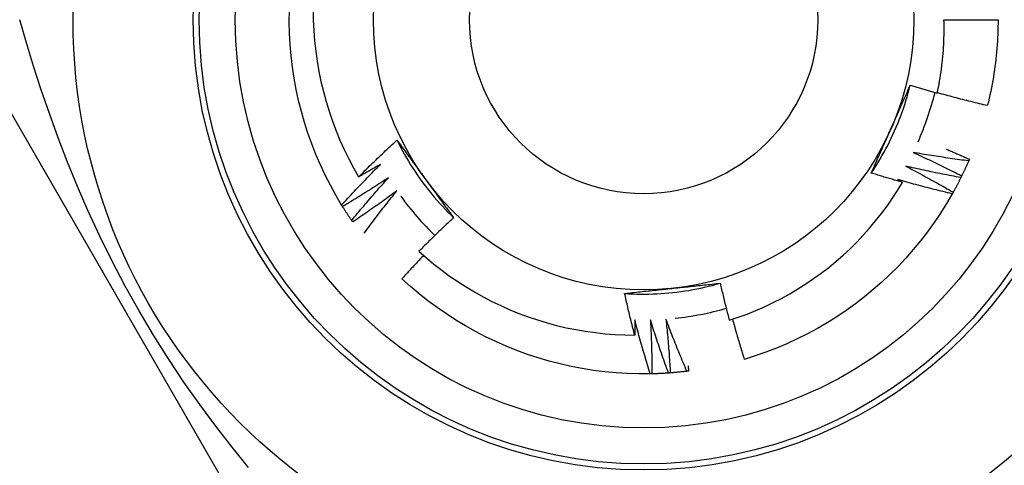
# Model space of a CAD drawing. Header units: inches. Extents: x 2.3 to 72.2, y 3.3 to 39.4.
# Tile 18 of 76: x 12.484 to 12.806, y 8.954 to 9.1. Entities that reach past the tile are written whole.
import ezdxf

# ---------------------------------------------------------------- set-up
doc = ezdxf.new("R2010")
doc.units = ezdxf.units.IN
doc.header["$MEASUREMENT"] = 0
doc.layers.add('Visible Edges(ANSI)', color=7, linetype='Continuous', lineweight=25)
doc.layers.add('Visible Tangent Edges(ANSI)', color=7, linetype='Continuous', lineweight=25)

msp = doc.modelspace()

# ---------------------------------------------------------------- linework, layer by layer
at = {"layer": 'Visible Edges(ANSI)'}
for p, q in [((12.78657, 9.10048), (12.80428, 9.10048)), ((12.46879, 9.09063), (12.56994, 8.91544)), ((12.79489, 9.05473), (12.79465, 9.05417)), ((12.58948, 9.0392), (12.58916, 9.03972)), ((12.59279, 9.03416), (12.59245, 9.03466)), ((12.69087, 8.98437), (12.69026, 8.98435))]:
    msp.add_line(p, q, dxfattribs=at)
at = {"layer": 'Visible Edges(ANSI)', "flags": 128}
for points in [[(12.58916, 9.03972), (12.58726, 9.04292), (12.58547, 9.04618), (12.58379, 9.04949), (12.58221, 9.05286), (12.58074, 9.05628), (12.57937, 9.05974), (12.57813, 9.06325), (12.57699, 9.06679), (12.57597, 9.07037), (12.57506, 9.07397), (12.57427, 9.07761), (12.5736, 9.08127), (12.57304, 9.08495), (12.5726, 9.08864), (12.57228, 9.09235), (12.57208, 9.09606), (12.572, 9.09978), (12.57204, 9.1035)], [(12.57982, 9.10366), (12.57987, 9.10028), (12.58003, 9.0969), (12.58029, 9.09353), (12.58066, 9.09018), (12.58113, 9.08684), (12.58171, 9.08352), (12.58239, 9.08022), (12.58317, 9.07694), (12.58405, 9.07368), (12.58504, 9.07045), (12.58613, 9.06726), (12.58732, 9.06409), (12.58861, 9.06096), (12.59, 9.05788), (12.59148, 9.05484), (12.59306, 9.05186), (12.59473, 9.04893)], [(12.78436, 9.07638), (12.78457, 9.07737), (12.78477, 9.07837), (12.78496, 9.07936), (12.78514, 9.08035), (12.78531, 9.08135), (12.78547, 9.08235), (12.78562, 9.08335), (12.78576, 9.08435), (12.78588, 9.08535), (12.786, 9.08636), (12.78611, 9.08736), (12.78621, 9.08836), (12.78629, 9.08937), (12.78637, 9.09038), (12.78644, 9.09139), (12.78649, 9.09239), (12.78654, 9.0934), (12.78657, 9.09441), (12.7866, 9.09542), (12.78661, 9.09643), (12.78662, 9.09744), (12.78661, 9.09846), (12.78659, 9.09947), (12.78657, 9.10048)], [(12.80428, 9.10048), (12.80427, 9.0993), (12.80426, 9.09811), (12.80423, 9.09693), (12.80418, 9.09575), (12.80413, 9.09457), (12.80406, 9.09339), (12.80399, 9.09221), (12.8039, 9.09103), (12.80379, 9.08986), (12.80368, 9.08868), (12.80355, 9.08751), (12.80342, 9.08633), (12.80327, 9.08516), (12.8031, 9.08399), (12.80293, 9.08282), (12.80274, 9.08165), (12.80255, 9.08049), (12.80234, 9.07933), (12.80212, 9.07817), (12.80188, 9.07701), (12.80164, 9.07585), (12.80138, 9.0747), (12.80111, 9.07355), (12.80083, 9.0724)], [(12.76275, 9.0502), (12.76347, 9.0513), (12.76419, 9.05241), (12.76488, 9.05353), (12.76556, 9.05466), (12.76622, 9.05581), (12.76687, 9.05696), (12.7675, 9.05811), (12.76811, 9.05928), (12.76871, 9.06046), (12.76928, 9.06165), (12.76985, 9.06284), (12.77039, 9.06404), (12.77091, 9.06525), (12.77142, 9.06647), (12.77191, 9.06769), (12.77239, 9.06893), (12.77284, 9.07016), (12.77328, 9.07141), (12.7737, 9.07266), (12.7741, 9.07392), (12.77448, 9.07518), (12.77484, 9.07645), (12.77518, 9.07772), (12.77551, 9.079)], [(12.76906, 9.06445), (12.76933, 9.06506), (12.76961, 9.06567), (12.76988, 9.06628), (12.77015, 9.06689), (12.77042, 9.0675), (12.77069, 9.0681), (12.77096, 9.06871), (12.77123, 9.06932), (12.7715, 9.06993), (12.77177, 9.07053), (12.77204, 9.07114), (12.77231, 9.07174), (12.77258, 9.07235), (12.77284, 9.07295), (12.77311, 9.07356), (12.77338, 9.07416), (12.77365, 9.07477), (12.77391, 9.07537), (12.77418, 9.07598), (12.77445, 9.07658), (12.77471, 9.07718), (12.77498, 9.07779), (12.77524, 9.07839), (12.77551, 9.079)], [(12.77551, 9.079), (12.77588, 9.07888), (12.77624, 9.07877), (12.77661, 9.07866), (12.77698, 9.07854), (12.77735, 9.07843), (12.77772, 9.07832), (12.77808, 9.07821), (12.77845, 9.0781), (12.77882, 9.07799), (12.77919, 9.07788), (12.77956, 9.07777), (12.77993, 9.07766), (12.7803, 9.07755), (12.78067, 9.07745), (12.78104, 9.07734), (12.78141, 9.07723), (12.78177, 9.07712), (12.78214, 9.07702), (12.78251, 9.07691), (12.78288, 9.0768), (12.78325, 9.0767), (12.78362, 9.07659), (12.78399, 9.07649), (12.78436, 9.07638)], [(12.78441, 9.07658), (12.78509, 9.07639), (12.78577, 9.0762), (12.78645, 9.07602), (12.78713, 9.07583), (12.78781, 9.07565), (12.78849, 9.07547), (12.78918, 9.07529), (12.78986, 9.07511), (12.79054, 9.07493), (12.79123, 9.07475), (12.79191, 9.07457), (12.79259, 9.0744), (12.79328, 9.07422), (12.79396, 9.07405), (12.79465, 9.07388), (12.79534, 9.07371), (12.79602, 9.07354), (12.79671, 9.07337), (12.7974, 9.07321), (12.79808, 9.07304), (12.79877, 9.07288), (12.79946, 9.07272), (12.80015, 9.07256), (12.80083, 9.0724)], [(12.76275, 9.0502), (12.76301, 9.05079), (12.76327, 9.05138), (12.76353, 9.05197), (12.76379, 9.05256), (12.76405, 9.05315), (12.76431, 9.05375), (12.76457, 9.05434), (12.76483, 9.05493), (12.7651, 9.05552), (12.76536, 9.05611), (12.76562, 9.05671), (12.76588, 9.0573), (12.76615, 9.05789), (12.76641, 9.05849), (12.76667, 9.05908), (12.76694, 9.05967), (12.7672, 9.06027), (12.76747, 9.06086), (12.76773, 9.06146), (12.768, 9.06206), (12.76826, 9.06265), (12.76853, 9.06325), (12.7688, 9.06385), (12.76906, 9.06445)], [(12.59473, 9.04893), (12.59524, 9.04944), (12.59575, 9.04996), (12.59627, 9.05047), (12.59678, 9.05098), (12.5973, 9.05149), (12.59782, 9.052), (12.59834, 9.05251), (12.59885, 9.05301), (12.59937, 9.05352), (12.5999, 9.05403), (12.60042, 9.05453), (12.60094, 9.05503), (12.60146, 9.05554), (12.60199, 9.05604), (12.60252, 9.05654), (12.60304, 9.05704), (12.60357, 9.05754), (12.6041, 9.05803), (12.60463, 9.05853), (12.60516, 9.05903), (12.60569, 9.05952), (12.60622, 9.06002), (12.60676, 9.06051), (12.60729, 9.061)], [(12.60729, 9.061), (12.60767, 9.06048), (12.60805, 9.05996), (12.60844, 9.05944), (12.60882, 9.05892), (12.6092, 9.0584), (12.60958, 9.05787), (12.60996, 9.05735), (12.61034, 9.05683), (12.61073, 9.05631), (12.61111, 9.05578), (12.61149, 9.05526), (12.61187, 9.05474), (12.61225, 9.05421), (12.61264, 9.05369), (12.61302, 9.05316), (12.6134, 9.05264), (12.61378, 9.05211), (12.61417, 9.05158), (12.61455, 9.05105), (12.61494, 9.05053), (12.61532, 9.05), (12.6157, 9.04947), (12.61609, 9.04894), (12.61647, 9.04841)], [(12.6073, 9.061), (12.60788, 9.05982), (12.60849, 9.05865), (12.60911, 9.05749), (12.60975, 9.05633), (12.61041, 9.05519), (12.61108, 9.05406), (12.61177, 9.05293), (12.61248, 9.05182), (12.6132, 9.05071), (12.61394, 9.04962), (12.61469, 9.04854), (12.61546, 9.04746), (12.61624, 9.0464), (12.61704, 9.04535), (12.61786, 9.04432), (12.61869, 9.04329), (12.61953, 9.04228), (12.62039, 9.04128), (12.62127, 9.04029), (12.62216, 9.03932), (12.62306, 9.03836), (12.62398, 9.03741), (12.62491, 9.03647), (12.62585, 9.03555)], [(12.78729, 9.05804), (12.78761, 9.0579), (12.78793, 9.05777), (12.78824, 9.05763), (12.78856, 9.0575), (12.78888, 9.05736), (12.7892, 9.05723), (12.78951, 9.05709), (12.78983, 9.05695), (12.79015, 9.05682), (12.79047, 9.05668), (12.79078, 9.05654), (12.7911, 9.0564), (12.79142, 9.05627), (12.79173, 9.05613), (12.79205, 9.05599), (12.79236, 9.05585), (12.79268, 9.05571), (12.793, 9.05557), (12.79331, 9.05543), (12.79363, 9.05529), (12.79394, 9.05515), (12.79426, 9.05501), (12.79457, 9.05487), (12.79489, 9.05473)], [(12.77642, 9.05696), (12.7771, 9.05666), (12.77777, 9.05635), (12.77844, 9.05604), (12.77911, 9.05573), (12.77977, 9.05542), (12.78044, 9.05511), (12.78111, 9.05479), (12.78178, 9.05448), (12.78244, 9.05416), (12.78311, 9.05384), (12.78378, 9.05352), (12.78444, 9.0532), (12.7851, 9.05288), (12.78577, 9.05255), (12.78643, 9.05223), (12.78709, 9.0519), (12.78776, 9.05158), (12.78842, 9.05125), (12.78908, 9.05092), (12.78974, 9.05059), (12.7904, 9.05025), (12.79105, 9.04992), (12.79171, 9.04958), (12.79237, 9.04925)], [(12.79465, 9.05417), (12.79389, 9.05427), (12.79313, 9.05437), (12.79237, 9.05447), (12.79161, 9.05458), (12.79084, 9.05468), (12.79008, 9.05479), (12.78932, 9.0549), (12.78856, 9.05501), (12.7878, 9.05512), (12.78704, 9.05523), (12.78628, 9.05535), (12.78552, 9.05546), (12.78476, 9.05558), (12.78401, 9.0557), (12.78325, 9.05582), (12.78249, 9.05594), (12.78173, 9.05606), (12.78097, 9.05618), (12.78021, 9.05631), (12.77945, 9.05644), (12.7787, 9.05657), (12.77794, 9.0567), (12.77718, 9.05683), (12.77642, 9.05696)], [(12.58916, 9.03972), (12.58968, 9.04028), (12.59019, 9.04085), (12.59071, 9.04141), (12.59124, 9.04198), (12.59176, 9.04254), (12.59228, 9.0431), (12.59281, 9.04367), (12.59333, 9.04423), (12.59386, 9.04478), (12.59439, 9.04534), (12.59491, 9.0459), (12.59544, 9.04646), (12.59598, 9.04701), (12.59651, 9.04757), (12.59704, 9.04812), (12.59757, 9.04867), (12.59811, 9.04922), (12.59865, 9.04977), (12.59918, 9.05032), (12.59972, 9.05087), (12.60026, 9.05142), (12.6008, 9.05196), (12.60135, 9.05251), (12.60189, 9.05305)], [(12.60189, 9.05305), (12.60159, 9.05288), (12.6013, 9.0527), (12.601, 9.05253), (12.6007, 9.05236), (12.6004, 9.05218), (12.60011, 9.05201), (12.59981, 9.05184), (12.59951, 9.05166), (12.59921, 9.05149), (12.59892, 9.05132), (12.59862, 9.05114), (12.59832, 9.05097), (12.59802, 9.0508), (12.59772, 9.05063), (12.59742, 9.05046), (12.59713, 9.05029), (12.59683, 9.05012), (12.59653, 9.04995), (12.59623, 9.04978), (12.59593, 9.04961), (12.59563, 9.04944), (12.59533, 9.04927), (12.59503, 9.0491), (12.59473, 9.04893)], [(12.77405, 9.05244), (12.7747, 9.0521), (12.77535, 9.05176), (12.77601, 9.05141), (12.77666, 9.05107), (12.77731, 9.05072), (12.77796, 9.05038), (12.77861, 9.05003), (12.77926, 9.04968), (12.77991, 9.04933), (12.78056, 9.04897), (12.78121, 9.04862), (12.78186, 9.04827), (12.7825, 9.04791), (12.78315, 9.04755), (12.78379, 9.04719), (12.78444, 9.04683), (12.78508, 9.04647), (12.78573, 9.04611), (12.78637, 9.04574), (12.78701, 9.04538), (12.78765, 9.04501), (12.78829, 9.04464), (12.78893, 9.04428), (12.78957, 9.04391)], [(12.7921, 9.04871), (12.79135, 9.04884), (12.79059, 9.04898), (12.78984, 9.04913), (12.78908, 9.04927), (12.78833, 9.04941), (12.78758, 9.04956), (12.78682, 9.04971), (12.78607, 9.04986), (12.78531, 9.05001), (12.78456, 9.05016), (12.78381, 9.05031), (12.78306, 9.05047), (12.7823, 9.05062), (12.78155, 9.05078), (12.7808, 9.05094), (12.78005, 9.0511), (12.7793, 9.05126), (12.77855, 9.05143), (12.7778, 9.05159), (12.77705, 9.05176), (12.7763, 9.05193), (12.77555, 9.0521), (12.7748, 9.05227), (12.77405, 9.05244)], [(12.79465, 9.05417), (12.79456, 9.05396), (12.79447, 9.05376), (12.79438, 9.05355), (12.79429, 9.05334), (12.79419, 9.05314), (12.7941, 9.05293), (12.79401, 9.05272), (12.79392, 9.05252), (12.79382, 9.05231), (12.79373, 9.05211), (12.79363, 9.0519), (12.79354, 9.0517), (12.79344, 9.05149), (12.79335, 9.05129), (12.79325, 9.05108), (12.79316, 9.05088), (12.79306, 9.05067), (12.79296, 9.05047), (12.79286, 9.05026), (12.79277, 9.05006), (12.79267, 9.04986), (12.79257, 9.04965), (12.79247, 9.04945), (12.79237, 9.04925)], [(12.60447, 9.04864), (12.60385, 9.04823), (12.60324, 9.04783), (12.60262, 9.04742), (12.602, 9.04702), (12.60138, 9.04662), (12.60076, 9.04622), (12.60014, 9.04582), (12.59952, 9.04542), (12.5989, 9.04502), (12.59828, 9.04462), (12.59765, 9.04423), (12.59703, 9.04384), (12.5964, 9.04344), (12.59578, 9.04305), (12.59515, 9.04266), (12.59452, 9.04227), (12.5939, 9.04188), (12.59327, 9.0415), (12.59264, 9.04111), (12.59201, 9.04073), (12.59137, 9.04034), (12.59074, 9.03996), (12.59011, 9.03958), (12.58948, 9.0392)], [(12.59245, 9.03466), (12.59293, 9.03525), (12.59342, 9.03585), (12.59391, 9.03644), (12.5944, 9.03703), (12.59489, 9.03762), (12.59539, 9.03821), (12.59588, 9.03879), (12.59638, 9.03938), (12.59688, 9.03997), (12.59737, 9.04055), (12.59787, 9.04114), (12.59837, 9.04172), (12.59887, 9.0423), (12.59938, 9.04288), (12.59988, 9.04346), (12.60039, 9.04404), (12.60089, 9.04462), (12.6014, 9.0452), (12.60191, 9.04577), (12.60242, 9.04635), (12.60293, 9.04692), (12.60344, 9.0475), (12.60395, 9.04807), (12.60447, 9.04864)], [(12.61647, 9.04841), (12.61687, 9.04787), (12.61726, 9.04733), (12.61765, 9.04679), (12.61804, 9.04625), (12.61843, 9.04571), (12.61883, 9.04517), (12.61922, 9.04463), (12.61961, 9.0441), (12.62, 9.04356), (12.62039, 9.04302), (12.62078, 9.04249), (12.62117, 9.04195), (12.62156, 9.04142), (12.62195, 9.04088), (12.62234, 9.04035), (12.62273, 9.03981), (12.62312, 9.03928), (12.62351, 9.03875), (12.6239, 9.03821), (12.62429, 9.03768), (12.62468, 9.03715), (12.62507, 9.03662), (12.62546, 9.03608), (12.62585, 9.03555)], [(12.77295, 9.04715), (12.77253, 9.04727), (12.7721, 9.04739), (12.77167, 9.04752), (12.77125, 9.04764), (12.77082, 9.04776), (12.77039, 9.04789), (12.76997, 9.04801), (12.76954, 9.04814), (12.76912, 9.04826), (12.76869, 9.04839), (12.76827, 9.04851), (12.76784, 9.04864), (12.76742, 9.04877), (12.76699, 9.04889), (12.76657, 9.04902), (12.76614, 9.04915), (12.76572, 9.04928), (12.76529, 9.04941), (12.76487, 9.04954), (12.76445, 9.04967), (12.76402, 9.0498), (12.7636, 9.04993), (12.76317, 9.05007), (12.76275, 9.0502)], [(12.7921, 9.04871), (12.792, 9.0485), (12.7919, 9.0483), (12.7918, 9.0481), (12.7917, 9.0479), (12.79159, 9.0477), (12.79149, 9.04749), (12.79139, 9.04729), (12.79128, 9.04709), (12.79118, 9.04689), (12.79108, 9.04669), (12.79097, 9.04649), (12.79086, 9.04629), (12.79076, 9.04609), (12.79065, 9.04589), (12.79055, 9.04569), (12.79044, 9.04549), (12.79033, 9.04529), (12.79022, 9.04509), (12.79012, 9.0449), (12.79001, 9.0447), (12.7899, 9.0445), (12.78979, 9.0443), (12.78968, 9.0441), (12.78957, 9.04391)], [(12.79237, 9.04925), (12.79236, 9.04922), (12.79235, 9.0492), (12.79234, 9.04918), (12.79233, 9.04916), (12.79231, 9.04913), (12.7923, 9.04911), (12.79229, 9.04909), (12.79228, 9.04907), (12.79227, 9.04904), (12.79226, 9.04902), (12.79225, 9.049), (12.79224, 9.04898), (12.79223, 9.04895), (12.79221, 9.04893), (12.7922, 9.04891), (12.79219, 9.04889), (12.79218, 9.04886), (12.79217, 9.04884), (12.79216, 9.04882), (12.79215, 9.0488), (12.79214, 9.04877), (12.79213, 9.04875), (12.79211, 9.04873), (12.7921, 9.04871)], [(12.71621, 9.00192), (12.71915, 9.0029), (12.72205, 9.00397), (12.72493, 9.00513), (12.72777, 9.00638), (12.73056, 9.00771), (12.73331, 9.00912), (12.73601, 9.01062), (12.73867, 9.0122), (12.74127, 9.01385), (12.74383, 9.01558), (12.74633, 9.0174), (12.74878, 9.01928), (12.75117, 9.02124), (12.7535, 9.02328), (12.75577, 9.02539), (12.75797, 9.02757), (12.76011, 9.02981), (12.76217, 9.03212), (12.76416, 9.03448), (12.76607, 9.03691), (12.76791, 9.03939), (12.76967, 9.04192), (12.77135, 9.04451), (12.77295, 9.04715)], [(12.77144, 9.04804), (12.7715, 9.04801), (12.77156, 9.04797), (12.77163, 9.04793), (12.77169, 9.0479), (12.77175, 9.04786), (12.77182, 9.04782), (12.77188, 9.04778), (12.77194, 9.04775), (12.77201, 9.04771), (12.77207, 9.04767), (12.77213, 9.04764), (12.7722, 9.0476), (12.77226, 9.04756), (12.77232, 9.04752), (12.77238, 9.04749), (12.77245, 9.04745), (12.77251, 9.04741), (12.77257, 9.04737), (12.77264, 9.04734), (12.7727, 9.0473), (12.77276, 9.04726), (12.77283, 9.04723), (12.77289, 9.04719), (12.77295, 9.04715)], [(12.78928, 9.04338), (12.78853, 9.04356), (12.78778, 9.04374), (12.78704, 9.04392), (12.78629, 9.0441), (12.78554, 9.04428), (12.7848, 9.04447), (12.78405, 9.04465), (12.78331, 9.04484), (12.78256, 9.04503), (12.78182, 9.04522), (12.78108, 9.04541), (12.78033, 9.04561), (12.77959, 9.0458), (12.77885, 9.046), (12.7781, 9.0462), (12.77736, 9.0464), (12.77662, 9.0466), (12.77588, 9.0468), (12.77514, 9.047), (12.7744, 9.04721), (12.77366, 9.04742), (12.77292, 9.04762), (12.77218, 9.04783), (12.77144, 9.04804)], [(12.60727, 9.04437), (12.60668, 9.04393), (12.60608, 9.04349), (12.60549, 9.04306), (12.60489, 9.04262), (12.60429, 9.04219), (12.6037, 9.04175), (12.6031, 9.04132), (12.6025, 9.04089), (12.6019, 9.04046), (12.6013, 9.04004), (12.60069, 9.03961), (12.60009, 9.03918), (12.59949, 9.03876), (12.59888, 9.03833), (12.59828, 9.03791), (12.59767, 9.03749), (12.59706, 9.03707), (12.59646, 9.03665), (12.59585, 9.03623), (12.59524, 9.03582), (12.59463, 9.0354), (12.59401, 9.03499), (12.5934, 9.03458), (12.59279, 9.03416)], [(12.59651, 9.03048), (12.59694, 9.03107), (12.59738, 9.03166), (12.59782, 9.03224), (12.59826, 9.03283), (12.5987, 9.03341), (12.59914, 9.034), (12.59958, 9.03458), (12.60002, 9.03516), (12.60047, 9.03574), (12.60091, 9.03632), (12.60136, 9.0369), (12.60181, 9.03748), (12.60226, 9.03806), (12.60271, 9.03864), (12.60316, 9.03921), (12.60361, 9.03979), (12.60407, 9.04037), (12.60452, 9.04094), (12.60498, 9.04151), (12.60543, 9.04209), (12.60589, 9.04266), (12.60635, 9.04323), (12.60681, 9.0438), (12.60727, 9.04437)], [(12.78928, 9.04338), (12.78739, 9.04017), (12.78541, 9.03702), (12.78333, 9.03394), (12.78115, 9.03092), (12.77888, 9.02798), (12.77651, 9.02511), (12.77405, 9.02232), (12.7715, 9.01961), (12.76887, 9.01698), (12.76615, 9.01444), (12.76336, 9.01198), (12.76048, 9.00962), (12.75754, 9.00735), (12.75452, 9.00517), (12.75143, 9.0031), (12.74828, 9.00112), (12.74507, 8.99925), (12.7418, 8.99747), (12.73847, 8.99581), (12.73509, 8.99425), (12.73167, 8.9928), (12.7282, 8.99146), (12.72468, 8.99023), (12.72113, 8.98912)], [(12.78957, 9.04391), (12.78956, 9.04388), (12.78955, 9.04386), (12.78953, 9.04384), (12.78952, 9.04382), (12.78951, 9.0438), (12.7895, 9.04377), (12.78948, 9.04375), (12.78947, 9.04373), (12.78946, 9.04371), (12.78945, 9.04369), (12.78944, 9.04366), (12.78942, 9.04364), (12.78941, 9.04362), (12.7894, 9.0436), (12.78939, 9.04358), (12.78937, 9.04355), (12.78936, 9.04353), (12.78935, 9.04351), (12.78934, 9.04349), (12.78932, 9.04347), (12.78931, 9.04344), (12.7893, 9.04342), (12.78929, 9.0434), (12.78928, 9.04338)], [(12.59245, 9.03466), (12.59232, 9.03485), (12.59219, 9.03503), (12.59206, 9.03522), (12.59194, 9.03541), (12.59181, 9.0356), (12.59168, 9.03578), (12.59156, 9.03597), (12.59143, 9.03616), (12.59131, 9.03635), (12.59118, 9.03654), (12.59106, 9.03673), (12.59093, 9.03691), (12.59081, 9.0371), (12.59069, 9.03729), (12.59056, 9.03748), (12.59044, 9.03767), (12.59032, 9.03786), (12.5902, 9.03805), (12.59008, 9.03825), (12.58996, 9.03844), (12.58984, 9.03863), (12.58971, 9.03882), (12.58959, 9.03901), (12.58948, 9.0392)], [(12.62585, 9.03555), (12.62537, 9.03511), (12.62489, 9.03466), (12.62441, 9.03421), (12.62393, 9.03376), (12.62345, 9.0333), (12.62297, 9.03285), (12.62249, 9.0324), (12.62201, 9.03194), (12.62154, 9.03149), (12.62106, 9.03103), (12.62059, 9.03058), (12.62012, 9.03012), (12.61964, 9.02966), (12.61917, 9.0292), (12.6187, 9.02874), (12.61823, 9.02828), (12.61776, 9.02782), (12.61729, 9.02735), (12.61683, 9.02689), (12.61636, 9.02643), (12.61589, 9.02596), (12.61543, 9.0255), (12.61496, 9.02503), (12.6145, 9.02456)], [(12.61603, 9.0232), (12.61573, 9.02288), (12.61543, 9.02257), (12.61513, 9.02225), (12.61483, 9.02193), (12.61453, 9.02162), (12.61423, 9.0213), (12.61394, 9.02098), (12.61364, 9.02066), (12.61334, 9.02035), (12.61304, 9.02003), (12.61275, 9.01971), (12.61245, 9.01939), (12.61216, 9.01907), (12.61186, 9.01875), (12.61157, 9.01843), (12.61127, 9.01811), (12.61098, 9.01779), (12.61069, 9.01747), (12.61039, 9.01715), (12.6101, 9.01683), (12.60981, 9.0165), (12.60952, 9.01618), (12.60922, 9.01586), (12.60893, 9.01553)], [(12.6145, 9.02456), (12.61692, 9.02242), (12.61941, 9.02034), (12.62195, 9.01835), (12.62456, 9.01644), (12.62722, 9.01461), (12.62994, 9.01286), (12.6327, 9.0112), (12.63553, 9.00962), (12.6384, 9.00813), (12.64131, 9.00672), (12.64428, 9.0054), (12.64728, 9.00418), (12.65032, 9.00305), (12.65338, 9.00202), (12.65648, 9.00108), (12.6596, 9.00024), (12.66274, 8.9995), (12.6659, 8.99886), (12.66909, 8.99831), (12.67229, 8.99787), (12.6755, 8.99752), (12.67873, 8.99727), (12.68196, 8.99713), (12.6852, 8.99708)], [(12.69026, 8.98435), (12.68654, 8.98435), (12.68282, 8.98446), (12.67911, 8.98469), (12.67541, 8.98504), (12.67172, 8.9855), (12.66804, 8.98609), (12.66439, 8.98679), (12.66076, 8.98761), (12.65716, 8.98854), (12.65359, 8.98959), (12.65006, 8.99076), (12.64656, 8.99203), (12.64311, 8.99342), (12.63971, 8.99492), (12.63635, 8.99652), (12.63305, 8.99823), (12.6298, 9.00005), (12.62662, 9.00197), (12.62349, 9.00399), (12.62043, 9.00611), (12.61745, 9.00833), (12.61453, 9.01064), (12.61169, 9.01304), (12.60893, 9.01553)], [(12.6819, 9.01073), (12.68322, 9.01065), (12.68454, 9.01059), (12.68586, 9.01054), (12.68717, 9.01052), (12.68849, 9.01052), (12.68981, 9.01053), (12.69113, 9.01057), (12.69245, 9.01062), (12.69377, 9.0107), (12.69508, 9.01079), (12.6964, 9.0109), (12.69771, 9.01103), (12.69902, 9.01118), (12.70033, 9.01135), (12.70163, 9.01153), (12.70294, 9.01174), (12.70424, 9.01197), (12.70553, 9.01221), (12.70683, 9.01247), (12.70811, 9.01276), (12.7094, 9.01306), (12.71068, 9.01338), (12.71195, 9.01372), (12.71322, 9.01407)], [(12.6974, 9.01238), (12.69806, 9.01245), (12.69873, 9.01252), (12.69939, 9.01259), (12.70005, 9.01266), (12.70072, 9.01273), (12.70138, 9.0128), (12.70204, 9.01287), (12.7027, 9.01294), (12.70336, 9.01301), (12.70402, 9.01308), (12.70468, 9.01315), (12.70534, 9.01322), (12.706, 9.01329), (12.70666, 9.01336), (12.70731, 9.01343), (12.70797, 9.0135), (12.70863, 9.01357), (12.70929, 9.01364), (12.70994, 9.01371), (12.7106, 9.01378), (12.71125, 9.01386), (12.71191, 9.01393), (12.71256, 9.014), (12.71322, 9.01407)], [(12.71322, 9.01407), (12.71334, 9.01356), (12.71345, 9.01305), (12.71357, 9.01255), (12.71369, 9.01204), (12.71381, 9.01153), (12.71393, 9.01102), (12.71405, 9.01052), (12.71417, 9.01001), (12.71429, 9.0095), (12.71442, 9.00899), (12.71454, 9.00849), (12.71466, 9.00798), (12.71479, 9.00747), (12.71491, 9.00697), (12.71504, 9.00646), (12.71517, 9.00596), (12.7153, 9.00545), (12.71542, 9.00495), (12.71555, 9.00444), (12.71568, 9.00394), (12.71581, 9.00343), (12.71595, 9.00293), (12.71608, 9.00242), (12.71621, 9.00192)], [(12.6819, 9.01072), (12.68254, 9.01079), (12.68319, 9.01086), (12.68383, 9.01093), (12.68447, 9.011), (12.68511, 9.01107), (12.68575, 9.01114), (12.6864, 9.01121), (12.68704, 9.01128), (12.68768, 9.01135), (12.68833, 9.01142), (12.68897, 9.01149), (12.68962, 9.01156), (12.69026, 9.01163), (12.69091, 9.0117), (12.69156, 9.01176), (12.6922, 9.01183), (12.69285, 9.0119), (12.6935, 9.01197), (12.69415, 9.01204), (12.69479, 9.01211), (12.69544, 9.01217), (12.6961, 9.01224), (12.69675, 9.01231), (12.6974, 9.01238)], [(12.6852, 8.99708), (12.68506, 8.99765), (12.68491, 8.99821), (12.68477, 8.99878), (12.68462, 8.99935), (12.68448, 8.99991), (12.68433, 9.00048), (12.68419, 9.00105), (12.68405, 9.00161), (12.68391, 9.00218), (12.68377, 9.00275), (12.68363, 9.00332), (12.68349, 9.00389), (12.68336, 9.00445), (12.68322, 9.00502), (12.68308, 9.00559), (12.68295, 9.00616), (12.68282, 9.00673), (12.68268, 9.0073), (12.68255, 9.00787), (12.68242, 9.00844), (12.68229, 9.00901), (12.68216, 9.00958), (12.68203, 9.01015), (12.6819, 9.01072)], [(12.68523, 9.00209), (12.68523, 9.00188), (12.68523, 9.00168), (12.68523, 9.00147), (12.68523, 9.00126), (12.68523, 9.00105), (12.68523, 9.00084), (12.68523, 9.00063), (12.68523, 9.00042), (12.68523, 9.00021), (12.68523, 9), (12.68523, 8.9998), (12.68523, 8.99959), (12.68523, 8.99938), (12.68522, 8.99917), (12.68522, 8.99896), (12.68522, 8.99875), (12.68522, 8.99854), (12.68522, 8.99833), (12.68522, 8.99813), (12.68521, 8.99792), (12.68521, 8.99771), (12.68521, 8.9975), (12.68521, 8.99729), (12.6852, 8.99708)], [(12.69026, 8.98435), (12.69004, 8.98509), (12.68981, 8.98582), (12.68959, 8.98656), (12.68937, 8.98729), (12.68915, 8.98803), (12.68893, 8.98876), (12.68871, 8.9895), (12.6885, 8.99024), (12.68828, 8.99098), (12.68807, 8.99171), (12.68786, 8.99245), (12.68765, 8.99319), (12.68744, 8.99393), (12.68723, 8.99467), (12.68702, 8.99541), (12.68682, 8.99615), (12.68661, 8.99689), (12.68641, 8.99763), (12.68621, 8.99838), (12.68601, 8.99912), (12.68582, 8.99986), (12.68562, 9.0006), (12.68542, 9.00135), (12.68523, 9.00209)], [(12.69034, 9.00207), (12.69038, 9.00134), (12.69042, 9.0006), (12.69045, 8.99986), (12.69049, 8.99913), (12.69052, 8.99839), (12.69055, 8.99765), (12.69058, 8.99692), (12.69061, 8.99618), (12.69064, 8.99544), (12.69066, 8.9947), (12.69069, 8.99396), (12.69071, 8.99323), (12.69073, 8.99249), (12.69075, 8.99175), (12.69077, 8.99101), (12.69078, 8.99027), (12.6908, 8.98954), (12.69081, 8.9888), (12.69083, 8.98806), (12.69084, 8.98732), (12.69085, 8.98658), (12.69086, 8.98584), (12.69086, 8.98511), (12.69087, 8.98437)], [(12.69629, 8.98462), (12.69602, 8.98534), (12.69576, 8.98606), (12.6955, 8.98679), (12.69524, 8.98751), (12.69498, 8.98823), (12.69473, 8.98896), (12.69447, 8.98968), (12.69422, 8.99041), (12.69396, 8.99113), (12.69371, 8.99186), (12.69346, 8.99258), (12.69321, 8.99331), (12.69297, 8.99404), (12.69272, 8.99477), (12.69248, 8.99549), (12.69223, 8.99622), (12.69199, 8.99695), (12.69175, 8.99768), (12.69151, 8.99841), (12.69128, 8.99914), (12.69104, 8.99988), (12.69081, 9.00061), (12.69057, 9.00134), (12.69034, 9.00207)], [(12.69545, 9.00232), (12.69552, 9.00159), (12.6956, 9.00085), (12.69567, 9.00012), (12.69574, 8.99939), (12.69582, 8.99865), (12.69589, 8.99792), (12.69595, 8.99718), (12.69602, 8.99645), (12.69609, 8.99571), (12.69615, 8.99498), (12.69621, 8.99424), (12.69627, 8.9935), (12.69633, 8.99277), (12.69639, 8.99203), (12.69645, 8.9913), (12.6965, 8.99056), (12.69655, 8.98982), (12.69661, 8.98909), (12.69666, 8.98835), (12.69671, 8.98761), (12.69675, 8.98688), (12.6968, 8.98614), (12.69685, 8.9854), (12.69689, 8.98467)], [(12.70229, 8.9852), (12.70199, 8.98591), (12.70169, 8.98661), (12.70139, 8.98732), (12.7011, 8.98803), (12.7008, 8.98874), (12.70051, 8.98945), (12.70021, 8.99016), (12.69992, 8.99087), (12.69963, 8.99158), (12.69934, 8.99229), (12.69906, 8.99301), (12.69877, 8.99372), (12.69849, 8.99443), (12.6982, 8.99515), (12.69792, 8.99586), (12.69764, 8.99658), (12.69736, 8.99729), (12.69708, 8.99801), (12.69681, 8.99873), (12.69653, 8.99944), (12.69626, 9.00016), (12.69599, 9.00088), (12.69572, 9.0016), (12.69545, 9.00232)], [(12.71725, 9.00226), (12.71741, 9.00171), (12.71756, 9.00116), (12.71771, 9.00061), (12.71787, 9.00006), (12.71802, 8.99951), (12.71818, 8.99896), (12.71834, 8.99841), (12.71849, 8.99786), (12.71865, 8.99732), (12.71881, 8.99677), (12.71897, 8.99622), (12.71913, 8.99567), (12.7193, 8.99513), (12.71946, 8.99458), (12.71962, 8.99403), (12.71979, 8.99349), (12.71995, 8.99294), (12.72012, 8.99239), (12.72029, 8.99185), (12.72045, 8.9913), (12.72062, 8.99076), (12.72079, 8.99021), (12.72096, 8.98967), (12.72113, 8.98912)], [(12.70269, 8.98704), (12.7027, 8.98697), (12.70271, 8.9869), (12.70272, 8.98682), (12.70272, 8.98675), (12.70273, 8.98668), (12.70274, 8.9866), (12.70275, 8.98653), (12.70276, 8.98646), (12.70277, 8.98638), (12.70277, 8.98631), (12.70278, 8.98623), (12.70279, 8.98616), (12.7028, 8.98609), (12.70281, 8.98601), (12.70282, 8.98594), (12.70282, 8.98587), (12.70283, 8.98579), (12.70284, 8.98572), (12.70285, 8.98564), (12.70286, 8.98557), (12.70286, 8.9855), (12.70287, 8.98542), (12.70288, 8.98535), (12.70289, 8.98528)], [(12.69629, 8.98462), (12.69606, 8.98461), (12.69584, 8.98459), (12.69561, 8.98458), (12.69539, 8.98456), (12.69516, 8.98455), (12.69493, 8.98453), (12.69471, 8.98452), (12.69448, 8.98451), (12.69426, 8.9845), (12.69403, 8.98448), (12.6938, 8.98447), (12.69358, 8.98446), (12.69335, 8.98445), (12.69313, 8.98444), (12.6929, 8.98443), (12.69268, 8.98442), (12.69245, 8.98442), (12.69222, 8.98441), (12.692, 8.9844), (12.69177, 8.98439), (12.69155, 8.98439), (12.69132, 8.98438), (12.69109, 8.98437), (12.69087, 8.98437)], [(12.69689, 8.98467), (12.69686, 8.98466), (12.69684, 8.98466), (12.69681, 8.98466), (12.69679, 8.98466), (12.69676, 8.98466), (12.69674, 8.98465), (12.69671, 8.98465), (12.69669, 8.98465), (12.69666, 8.98465), (12.69664, 8.98465), (12.69661, 8.98464), (12.69659, 8.98464), (12.69656, 8.98464), (12.69654, 8.98464), (12.69651, 8.98464), (12.69649, 8.98464), (12.69646, 8.98463), (12.69644, 8.98463), (12.69641, 8.98463), (12.69639, 8.98463), (12.69636, 8.98463), (12.69634, 8.98463), (12.69631, 8.98462), (12.69629, 8.98462)], [(12.70229, 8.9852), (12.70207, 8.98517), (12.70184, 8.98515), (12.70162, 8.98512), (12.70139, 8.98509), (12.70117, 8.98507), (12.70094, 8.98504), (12.70072, 8.98502), (12.70049, 8.98499), (12.70027, 8.98497), (12.70004, 8.98495), (12.69982, 8.98492), (12.69959, 8.9849), (12.69937, 8.98488), (12.69914, 8.98486), (12.69892, 8.98484), (12.69869, 8.98482), (12.69847, 8.9848), (12.69824, 8.98478), (12.69802, 8.98476), (12.69779, 8.98474), (12.69757, 8.98472), (12.69734, 8.9847), (12.69712, 8.98468), (12.69689, 8.98467)], [(12.70289, 8.98528), (12.70286, 8.98527), (12.70284, 8.98527), (12.70281, 8.98527), (12.70279, 8.98526), (12.70276, 8.98526), (12.70274, 8.98526), (12.70271, 8.98525), (12.70269, 8.98525), (12.70266, 8.98525), (12.70264, 8.98524), (12.70261, 8.98524), (12.70259, 8.98524), (12.70256, 8.98523), (12.70254, 8.98523), (12.70251, 8.98523), (12.70249, 8.98523), (12.70246, 8.98522), (12.70244, 8.98522), (12.70241, 8.98522), (12.70239, 8.98521), (12.70237, 8.98521), (12.70234, 8.98521), (12.70232, 8.9852), (12.70229, 8.9852)]]:
    msp.add_lwpolyline(points, dxfattribs=at)
at = {"layer": 'Visible Edges(ANSI)'}
for radius in [0.18701, 0.13386, 0.08858]:
    msp.add_circle((12.68814, 9.10048), radius, dxfattribs=at)
for start, end in [(336.0181, 345.9569), (216.0181, 225.9569), (276.0181, 285.9569)]:
    msp.add_arc((12.68814, 9.10048), 0.09843, start, end, dxfattribs=at)
at = {"layer": 'Visible Tangent Edges(ANSI)', "flags": 128}
msp.add_lwpolyline([(12.55864, 8.95367), (12.55325, 8.96033), (12.54792, 8.96721), (12.54266, 8.97432), (12.53749, 8.98166), (12.53243, 8.98925), (12.52751, 8.99705), (12.52276, 9.00504), (12.51822, 9.01315), (12.51392, 9.02131), (12.50988, 9.02949), (12.5061, 9.03765), (12.50258, 9.04575), (12.4993, 9.05379), (12.49623, 9.06178), (12.49337, 9.06969), (12.4907, 9.07752), (12.48819, 9.08528), (12.48584, 9.09294), (12.48364, 9.10047)], dxfattribs=at)
at = {"layer": 'Visible Tangent Edges(ANSI)'}
for radius in [0.14764, 0.14567, 0.05709]:
    msp.add_circle((12.68814, 9.10048), radius, dxfattribs=at)

doc.saveas('drawing.dxf')
